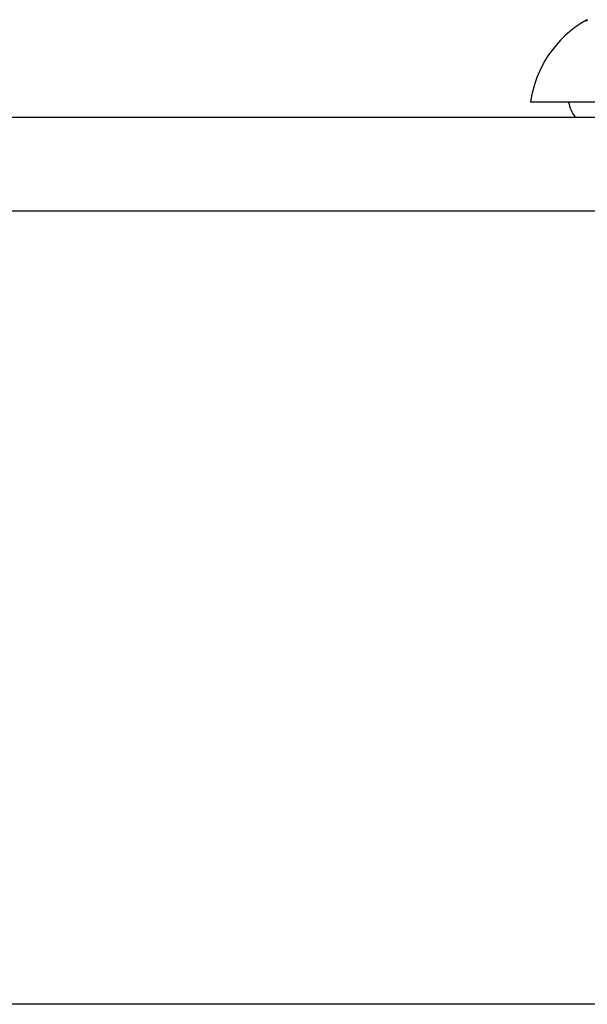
# Model space of a CAD drawing. Header units: inches. Extents: x 15 to 513, y 46 to 241.
# Tile 224 of 256: x 95.187 to 95.785, y 239.982 to 241.019. Entities that reach past the tile are written whole.
import ezdxf

# ---------------------------------------------------------------- set-up
doc = ezdxf.new("R2010")
doc.units = ezdxf.units.IN
doc.header["$MEASUREMENT"] = 0
doc.layers.add('Visible Edges(ANSI)', color=7, linetype='Continuous', lineweight=25)
doc.layers.add('Visible Tangent Edges(ANSI)', color=7, linetype='Continuous', lineweight=25)

msp = doc.modelspace()

# ---------------------------------------------------------------- linework, layer by layer
at = {"layer": 'Visible Edges(ANSI)'}
for p, q in [((95.7982, 240.9317), (95.7254, 240.9317)), ((69.5331, 240.916), (123.1381, 240.916)), ((123.1381, 239.982), (69.5331, 239.982))]:
    msp.add_line(p, q, dxfattribs=at)
for centre, radius, start, end in [((95.8424, 240.9154), 0.1181, 119.8169, 172.0587), ((95.7885, 241.0093), 0.00984, 109.29, 119.8169), ((95.8041, 240.9396), 0.0394, 191.537, 216.8699)]:
    msp.add_arc(centre, radius, start, end, dxfattribs=at)
at = {"layer": 'Visible Tangent Edges(ANSI)'}
msp.add_line((123.1381, 240.817), (69.5331, 240.817), dxfattribs=at)
at = {"layer": 'Visible Tangent Edges(ANSI)', "flags": 128}
for points in [[(95.7836, 241.0179), (95.7838, 241.0179), (95.7841, 241.0179), (95.7847, 241.0179), (95.7856, 241.0179)], [(95.7854, 241.0186), (95.7853, 241.0186)]]:
    msp.add_lwpolyline(points, dxfattribs=at)

doc.saveas('drawing.dxf')
